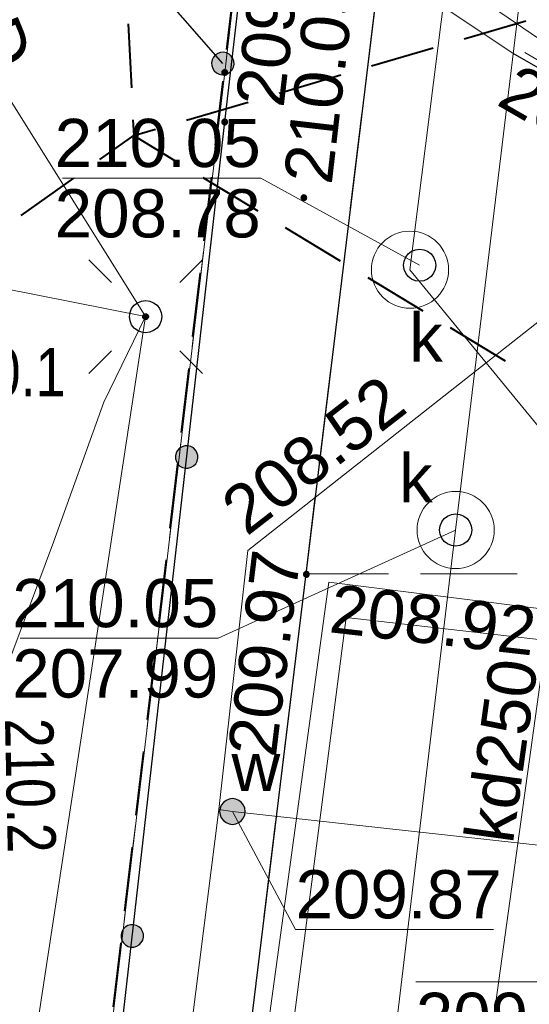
# Model space of a CAD drawing. Header units: metres. Extents: x 7419414 to 7419803, y 5549484 to 5549731.
# Tile 58 of 102: x 7419581 to 7419589, y 5549570 to 5549585. Entities that reach past the tile are written whole.
import ezdxf
from ezdxf.enums import TextEntityAlignment as Align

# ---------------------------------------------------------------- set-up
doc = ezdxf.new("R2010")
doc.units = ezdxf.units.M
doc.header["$MEASUREMENT"] = 0
doc.layers.get('0').update_dxf_attribs({"color": 250})
for name, color, linetype, lineweight in [('EGDE', 7, 'Continuous', 13), ('EGUG', 96, 'Continuous', 13), ('GUPPRZ_O', 7, 'Continuous', 13), ('LINIE ROZGRANICZAJĄCE MPZP', 212, 'Continuous', 0), ('OTKJ', 7, 'Continuous', 13), ('OTKK', 7, 'Continuous', 30), ('OTOO', 7, 'Continuous', 30), ('OTRS_O', 7, 'Continuous', 13), ('RTPW01', 250, 'Continuous', 0), ('SUCP', 212, 'Continuous', 13), ('SUEP', 1, 'Continuous', 13), ('SUEP_O', 1, 'Continuous', 13), ('SUKP', 36, 'Continuous', 13), ('SUKP_O', 36, 'Continuous', 13), ('SULO', 7, 'Continuous', 30), ('SUPK', 7, 'Continuous', 13), ('SUPW_O', 7, 'Continuous', 13), ('sutp', 250, 'Continuous', 0), ('SUWP', 5, 'Continuous', 13), ('SUWW_O', 5, 'Continuous', 13)]:
    doc.layers.add(name, color=color, linetype=linetype, lineweight=lineweight)
doc.styles.add('Arial', font='arial.ttf')

msp = doc.modelspace()

# ---------------------------------------------------------------- hatches: boundary and pattern name
at = {"linetype": 'Continuous'}
for points in [[(7419583.928, 5549584.115), (7419583.884, 5549584.124), (7419583.843, 5549584.145), (7419583.808, 5549584.175), (7419583.783, 5549584.213), (7419583.768, 5549584.256), (7419583.765, 5549584.302), (7419583.774, 5549584.346), (7419583.795, 5549584.387), (7419583.825, 5549584.422), (7419583.863, 5549584.447), (7419583.906, 5549584.462), (7419583.952, 5549584.465), (7419583.996, 5549584.456), (7419584.037, 5549584.435), (7419584.072, 5549584.405), (7419584.097, 5549584.367), (7419584.112, 5549584.324), (7419584.115, 5549584.278), (7419584.106, 5549584.234), (7419584.085, 5549584.193), (7419584.055, 5549584.158), (7419584.017, 5549584.133), (7419583.974, 5549584.118)], [(7419583.97, 5549584.105), (7419583.956, 5549584.107), (7419583.944, 5549584.114), (7419583.934, 5549584.124), (7419583.927, 5549584.136), (7419583.925, 5549584.15), (7419583.927, 5549584.164), (7419583.934, 5549584.176), (7419583.944, 5549584.186), (7419583.956, 5549584.193), (7419583.97, 5549584.195), (7419583.984, 5549584.193), (7419583.996, 5549584.186), (7419584.006, 5549584.176), (7419584.013, 5549584.164), (7419584.015, 5549584.15), (7419584.013, 5549584.136), (7419584.006, 5549584.124), (7419583.996, 5549584.114), (7419583.984, 5549584.107)], [(7419583.97, 5549583.335), (7419583.958, 5549583.337), (7419583.947, 5549583.341), (7419583.938, 5549583.348), (7419583.931, 5549583.357), (7419583.927, 5549583.368), (7419583.925, 5549583.38), (7419583.927, 5549583.392), (7419583.931, 5549583.402), (7419583.938, 5549583.412), (7419583.947, 5549583.419), (7419583.958, 5549583.423), (7419583.97, 5549583.425), (7419583.982, 5549583.423), (7419583.992, 5549583.419), (7419584.002, 5549583.412), (7419584.009, 5549583.402), (7419584.013, 5549583.392), (7419584.015, 5549583.38), (7419584.013, 5549583.368), (7419584.009, 5549583.357), (7419584.002, 5549583.348), (7419583.992, 5549583.341), (7419583.982, 5549583.337)], [(7419585.2, 5549582.155), (7419585.188, 5549582.157), (7419585.178, 5549582.161), (7419585.168, 5549582.168), (7419585.161, 5549582.178), (7419585.157, 5549582.188), (7419585.155, 5549582.2), (7419585.157, 5549582.212), (7419585.161, 5549582.223), (7419585.168, 5549582.232), (7419585.178, 5549582.239), (7419585.188, 5549582.243), (7419585.2, 5549582.245), (7419585.212, 5549582.243), (7419585.223, 5549582.239), (7419585.232, 5549582.232), (7419585.239, 5549582.223), (7419585.243, 5549582.212), (7419585.245, 5549582.2), (7419585.243, 5549582.188), (7419585.239, 5549582.178), (7419585.232, 5549582.168), (7419585.223, 5549582.161), (7419585.212, 5549582.157)], [(7419582.742, 5549580.305), (7419582.73, 5549580.306), (7419582.72, 5549580.31), (7419582.71, 5549580.316), (7419582.703, 5549580.324), (7419582.698, 5549580.334), (7419582.695, 5549580.344), (7419582.695, 5549580.356), (7419582.699, 5549580.368), (7419582.705, 5549580.379), (7419582.716, 5549580.388), (7419582.727, 5549580.393), (7419582.739, 5549580.395), (7419582.752, 5549580.393), (7419582.761, 5549580.39), (7419582.77, 5549580.383), (7419582.778, 5549580.374), (7419582.783, 5549580.363), (7419582.785, 5549580.351), (7419582.784, 5549580.342), (7419582.781, 5549580.331), (7419582.773, 5549580.32), (7419582.765, 5549580.312), (7419582.754, 5549580.307)], [(7419583.358, 5549577.992), (7419583.314, 5549578.003), (7419583.274, 5549578.025), (7419583.241, 5549578.057), (7419583.218, 5549578.096), (7419583.205, 5549578.14), (7419583.204, 5549578.186), (7419583.215, 5549578.23), (7419583.237, 5549578.27), (7419583.269, 5549578.303), (7419583.308, 5549578.327), (7419583.352, 5549578.339), (7419583.398, 5549578.34), (7419583.442, 5549578.329), (7419583.482, 5549578.307), (7419583.515, 5549578.275), (7419583.538, 5549578.236), (7419583.551, 5549578.192), (7419583.552, 5549578.146), (7419583.541, 5549578.102), (7419583.519, 5549578.062), (7419583.487, 5549578.029), (7419583.448, 5549578.006), (7419583.404, 5549577.993)], [(7419583.358, 5549577.992), (7419583.314, 5549578.003), (7419583.274, 5549578.025), (7419583.241, 5549578.057), (7419583.218, 5549578.096), (7419583.205, 5549578.14), (7419583.204, 5549578.186), (7419583.215, 5549578.23), (7419583.237, 5549578.27), (7419583.269, 5549578.303), (7419583.308, 5549578.327), (7419583.352, 5549578.339), (7419583.398, 5549578.34), (7419583.442, 5549578.329), (7419583.482, 5549578.307), (7419583.515, 5549578.275), (7419583.538, 5549578.236), (7419583.551, 5549578.192), (7419583.552, 5549578.146), (7419583.541, 5549578.102), (7419583.519, 5549578.062), (7419583.487, 5549578.029), (7419583.448, 5549578.006), (7419583.404, 5549577.993)], [(7419585.24, 5549576.295), (7419585.228, 5549576.297), (7419585.218, 5549576.301), (7419585.208, 5549576.308), (7419585.201, 5549576.317), (7419585.197, 5549576.328), (7419585.195, 5549576.34), (7419585.197, 5549576.352), (7419585.201, 5549576.362), (7419585.208, 5549576.372), (7419585.218, 5549576.379), (7419585.228, 5549576.383), (7419585.24, 5549576.385), (7419585.252, 5549576.383), (7419585.263, 5549576.379), (7419585.272, 5549576.372), (7419585.279, 5549576.362), (7419585.283, 5549576.352), (7419585.285, 5549576.34), (7419585.283, 5549576.328), (7419585.279, 5549576.317), (7419585.272, 5549576.308), (7419585.263, 5549576.301), (7419585.252, 5549576.297)], [(7419584.09, 5549572.45), (7419584.038, 5549572.457), (7419583.99, 5549572.477), (7419583.949, 5549572.509), (7419583.917, 5549572.55), (7419583.897, 5549572.598), (7419583.89, 5549572.65), (7419583.897, 5549572.702), (7419583.917, 5549572.75), (7419583.949, 5549572.791), (7419583.99, 5549572.823), (7419584.038, 5549572.843), (7419584.09, 5549572.85), (7419584.142, 5549572.843), (7419584.19, 5549572.823), (7419584.231, 5549572.791), (7419584.263, 5549572.75), (7419584.283, 5549572.702), (7419584.29, 5549572.65), (7419584.283, 5549572.598), (7419584.263, 5549572.55), (7419584.231, 5549572.509), (7419584.19, 5549572.477), (7419584.142, 5549572.457)], [(7419582.512, 5549570.54), (7419582.468, 5549570.551), (7419582.428, 5549570.573), (7419582.395, 5549570.605), (7419582.372, 5549570.644), (7419582.359, 5549570.688), (7419582.358, 5549570.734), (7419582.369, 5549570.778), (7419582.391, 5549570.818), (7419582.423, 5549570.851), (7419582.462, 5549570.874), (7419582.506, 5549570.887), (7419582.552, 5549570.888), (7419582.596, 5549570.877), (7419582.636, 5549570.855), (7419582.669, 5549570.823), (7419582.692, 5549570.784), (7419582.705, 5549570.74), (7419582.706, 5549570.694), (7419582.695, 5549570.65), (7419582.673, 5549570.61), (7419582.641, 5549570.577), (7419582.602, 5549570.553), (7419582.558, 5549570.541)], [(7419582.512, 5549570.54), (7419582.468, 5549570.551), (7419582.428, 5549570.573), (7419582.395, 5549570.605), (7419582.372, 5549570.644), (7419582.359, 5549570.688), (7419582.358, 5549570.734), (7419582.369, 5549570.778), (7419582.391, 5549570.818), (7419582.423, 5549570.851), (7419582.462, 5549570.874), (7419582.506, 5549570.887), (7419582.552, 5549570.888), (7419582.596, 5549570.877), (7419582.636, 5549570.855), (7419582.669, 5549570.823), (7419582.692, 5549570.784), (7419582.705, 5549570.74), (7419582.706, 5549570.694), (7419582.695, 5549570.65), (7419582.673, 5549570.61), (7419582.641, 5549570.577), (7419582.602, 5549570.553), (7419582.558, 5549570.541)]]:
    msp.add_hatch(color=0, dxfattribs=at).paths.add_polyline_path(points)

# ---------------------------------------------------------------- linework, layer by layer
at = {"color": 0, "linetype": 'Continuous'}
for p, q in [((7419581.856, 5549581.234), (7419582.21, 5549580.88)), ((7419583.624, 5549581.234), (7419583.27, 5549580.88)), ((7419581.856, 5549579.466), (7419582.21, 5549579.82)), ((7419583.624, 5549579.466), (7419583.27, 5549579.82))]:
    msp.add_line(p, q, dxfattribs=at)
at = {"color": 0, "linetype": 'Continuous', "flags": 128}
for points in [[(7419584.055, 5549584.158), (7419584.085, 5549584.193), (7419584.106, 5549584.234), (7419584.115, 5549584.278), (7419584.112, 5549584.324), (7419584.097, 5549584.367), (7419584.072, 5549584.405), (7419584.037, 5549584.435), (7419583.996, 5549584.456), (7419583.952, 5549584.465), (7419583.906, 5549584.462), (7419583.863, 5549584.447), (7419583.825, 5549584.422), (7419583.795, 5549584.387), (7419583.774, 5549584.346), (7419583.765, 5549584.302), (7419583.768, 5549584.256), (7419583.783, 5549584.213), (7419583.808, 5549584.175), (7419583.843, 5549584.145), (7419583.884, 5549584.124), (7419583.928, 5549584.115), (7419583.974, 5549584.118), (7419584.017, 5549584.133), (7419584.055, 5549584.158)], [(7419583.97, 5549584.105), (7419583.984, 5549584.107), (7419583.996, 5549584.114), (7419584.006, 5549584.124), (7419584.013, 5549584.136), (7419584.015, 5549584.15), (7419584.013, 5549584.164), (7419584.006, 5549584.176), (7419583.996, 5549584.186), (7419583.984, 5549584.193), (7419583.97, 5549584.195), (7419583.956, 5549584.193), (7419583.944, 5549584.186), (7419583.934, 5549584.176), (7419583.927, 5549584.164), (7419583.925, 5549584.15), (7419583.927, 5549584.136), (7419583.934, 5549584.124), (7419583.944, 5549584.114), (7419583.956, 5549584.107), (7419583.97, 5549584.105)], [(7419583.925, 5549583.38), (7419583.927, 5549583.368), (7419583.931, 5549583.357), (7419583.938, 5549583.348), (7419583.947, 5549583.341), (7419583.958, 5549583.337), (7419583.97, 5549583.335), (7419583.982, 5549583.337), (7419583.992, 5549583.341), (7419584.002, 5549583.348), (7419584.009, 5549583.357), (7419584.013, 5549583.368), (7419584.015, 5549583.38), (7419584.013, 5549583.392), (7419584.009, 5549583.402), (7419584.002, 5549583.412), (7419583.992, 5549583.419), (7419583.982, 5549583.423), (7419583.97, 5549583.425), (7419583.958, 5549583.423), (7419583.947, 5549583.419), (7419583.938, 5549583.412), (7419583.931, 5549583.402), (7419583.927, 5549583.392), (7419583.925, 5549583.38)], [(7419585.155, 5549582.2), (7419585.157, 5549582.188), (7419585.161, 5549582.178), (7419585.168, 5549582.168), (7419585.178, 5549582.161), (7419585.188, 5549582.157), (7419585.2, 5549582.155), (7419585.212, 5549582.157), (7419585.223, 5549582.161), (7419585.232, 5549582.168), (7419585.239, 5549582.178), (7419585.243, 5549582.188), (7419585.245, 5549582.2), (7419585.243, 5549582.212), (7419585.239, 5549582.223), (7419585.232, 5549582.232), (7419585.223, 5549582.239), (7419585.212, 5549582.243), (7419585.2, 5549582.245), (7419585.188, 5549582.243), (7419585.178, 5549582.239), (7419585.168, 5549582.232), (7419585.161, 5549582.223), (7419585.157, 5549582.212), (7419585.155, 5549582.2)], [(7419587, 5549581.4), (7419587.065, 5549581.391), (7419587.125, 5549581.367), (7419587.177, 5549581.327), (7419587.217, 5549581.275), (7419587.241, 5549581.215), (7419587.25, 5549581.15), (7419587.241, 5549581.085), (7419587.217, 5549581.025), (7419587.177, 5549580.973), (7419587.125, 5549580.933), (7419587.065, 5549580.909), (7419587, 5549580.9), (7419586.935, 5549580.909), (7419586.875, 5549580.933), (7419586.823, 5549580.973), (7419586.783, 5549581.025), (7419586.759, 5549581.085), (7419586.75, 5549581.15), (7419586.759, 5549581.215), (7419586.783, 5549581.275), (7419586.823, 5549581.327), (7419586.875, 5549581.367), (7419586.935, 5549581.391), (7419587, 5549581.4)], [(7419582.74, 5549580.6), (7419582.805, 5549580.591), (7419582.865, 5549580.567), (7419582.917, 5549580.527), (7419582.957, 5549580.475), (7419582.981, 5549580.415), (7419582.99, 5549580.35), (7419582.981, 5549580.285), (7419582.957, 5549580.225), (7419582.917, 5549580.173), (7419582.865, 5549580.133), (7419582.805, 5549580.109), (7419582.74, 5549580.1), (7419582.675, 5549580.109), (7419582.615, 5549580.133), (7419582.563, 5549580.173), (7419582.523, 5549580.225), (7419582.499, 5549580.285), (7419582.49, 5549580.35), (7419582.499, 5549580.415), (7419582.523, 5549580.475), (7419582.563, 5549580.527), (7419582.615, 5549580.567), (7419582.675, 5549580.591), (7419582.74, 5549580.6)], [(7419582.739, 5549580.395), (7419582.752, 5549580.393), (7419582.761, 5549580.39), (7419582.77, 5549580.383), (7419582.778, 5549580.374), (7419582.783, 5549580.363), (7419582.785, 5549580.351), (7419582.784, 5549580.342), (7419582.781, 5549580.331), (7419582.773, 5549580.32), (7419582.765, 5549580.312), (7419582.754, 5549580.307), (7419582.742, 5549580.305), (7419582.73, 5549580.306), (7419582.72, 5549580.31), (7419582.71, 5549580.316), (7419582.703, 5549580.324), (7419582.698, 5549580.334), (7419582.695, 5549580.344), (7419582.695, 5549580.356), (7419582.699, 5549580.368), (7419582.705, 5549580.379), (7419582.716, 5549580.388), (7419582.727, 5549580.393), (7419582.739, 5549580.395)], [(7419583.358, 5549577.992), (7419583.404, 5549577.993), (7419583.448, 5549578.006), (7419583.487, 5549578.029), (7419583.519, 5549578.062), (7419583.541, 5549578.102), (7419583.552, 5549578.146), (7419583.551, 5549578.192), (7419583.538, 5549578.236), (7419583.515, 5549578.275), (7419583.482, 5549578.307), (7419583.442, 5549578.329), (7419583.398, 5549578.34), (7419583.352, 5549578.339), (7419583.308, 5549578.327), (7419583.269, 5549578.303), (7419583.237, 5549578.27), (7419583.215, 5549578.23), (7419583.204, 5549578.186), (7419583.205, 5549578.14), (7419583.218, 5549578.096), (7419583.241, 5549578.057), (7419583.274, 5549578.025), (7419583.314, 5549578.003), (7419583.358, 5549577.992)], [(7419583.358, 5549577.992), (7419583.404, 5549577.993), (7419583.448, 5549578.006), (7419583.487, 5549578.029), (7419583.519, 5549578.062), (7419583.541, 5549578.102), (7419583.552, 5549578.146), (7419583.551, 5549578.192), (7419583.538, 5549578.236), (7419583.515, 5549578.275), (7419583.482, 5549578.307), (7419583.442, 5549578.329), (7419583.398, 5549578.34), (7419583.352, 5549578.339), (7419583.308, 5549578.327), (7419583.269, 5549578.303), (7419583.237, 5549578.27), (7419583.215, 5549578.23), (7419583.204, 5549578.186), (7419583.205, 5549578.14), (7419583.218, 5549578.096), (7419583.241, 5549578.057), (7419583.274, 5549578.025), (7419583.314, 5549578.003), (7419583.358, 5549577.992)], [(7419587.56, 5549577.28), (7419587.625, 5549577.271), (7419587.685, 5549577.247), (7419587.737, 5549577.207), (7419587.777, 5549577.155), (7419587.801, 5549577.095), (7419587.81, 5549577.03), (7419587.801, 5549576.965), (7419587.777, 5549576.905), (7419587.737, 5549576.853), (7419587.685, 5549576.813), (7419587.625, 5549576.789), (7419587.56, 5549576.78), (7419587.495, 5549576.789), (7419587.435, 5549576.813), (7419587.383, 5549576.853), (7419587.343, 5549576.905), (7419587.319, 5549576.965), (7419587.31, 5549577.03), (7419587.319, 5549577.095), (7419587.343, 5549577.155), (7419587.383, 5549577.207), (7419587.435, 5549577.247), (7419587.495, 5549577.271), (7419587.56, 5549577.28)], [(7419585.195, 5549576.34), (7419585.197, 5549576.328), (7419585.201, 5549576.317), (7419585.208, 5549576.308), (7419585.218, 5549576.301), (7419585.228, 5549576.297), (7419585.24, 5549576.295), (7419585.252, 5549576.297), (7419585.263, 5549576.301), (7419585.272, 5549576.308), (7419585.279, 5549576.317), (7419585.283, 5549576.328), (7419585.285, 5549576.34), (7419585.283, 5549576.352), (7419585.279, 5549576.362), (7419585.272, 5549576.372), (7419585.263, 5549576.379), (7419585.252, 5549576.383), (7419585.24, 5549576.385), (7419585.228, 5549576.383), (7419585.218, 5549576.379), (7419585.208, 5549576.372), (7419585.201, 5549576.362), (7419585.197, 5549576.352), (7419585.195, 5549576.34)], [(7419583.89, 5549572.65), (7419583.897, 5549572.598), (7419583.917, 5549572.55), (7419583.949, 5549572.509), (7419583.99, 5549572.477), (7419584.038, 5549572.457), (7419584.09, 5549572.45), (7419584.142, 5549572.457), (7419584.19, 5549572.477), (7419584.231, 5549572.509), (7419584.263, 5549572.55), (7419584.283, 5549572.598), (7419584.29, 5549572.65), (7419584.283, 5549572.702), (7419584.263, 5549572.75), (7419584.231, 5549572.791), (7419584.19, 5549572.823), (7419584.142, 5549572.843), (7419584.09, 5549572.85), (7419584.038, 5549572.843), (7419583.99, 5549572.823), (7419583.949, 5549572.791), (7419583.917, 5549572.75), (7419583.897, 5549572.702), (7419583.89, 5549572.65)], [(7419582.512, 5549570.54), (7419582.558, 5549570.541), (7419582.602, 5549570.553), (7419582.641, 5549570.577), (7419582.673, 5549570.61), (7419582.695, 5549570.65), (7419582.706, 5549570.694), (7419582.705, 5549570.74), (7419582.692, 5549570.784), (7419582.669, 5549570.823), (7419582.636, 5549570.855), (7419582.596, 5549570.877), (7419582.552, 5549570.888), (7419582.506, 5549570.887), (7419582.462, 5549570.874), (7419582.423, 5549570.851), (7419582.391, 5549570.818), (7419582.369, 5549570.778), (7419582.358, 5549570.734), (7419582.359, 5549570.688), (7419582.372, 5549570.644), (7419582.395, 5549570.605), (7419582.428, 5549570.573), (7419582.468, 5549570.551), (7419582.512, 5549570.54)], [(7419582.512, 5549570.54), (7419582.558, 5549570.541), (7419582.602, 5549570.553), (7419582.641, 5549570.577), (7419582.673, 5549570.61), (7419582.695, 5549570.65), (7419582.706, 5549570.694), (7419582.705, 5549570.74), (7419582.692, 5549570.784), (7419582.669, 5549570.823), (7419582.636, 5549570.855), (7419582.596, 5549570.877), (7419582.552, 5549570.888), (7419582.506, 5549570.887), (7419582.462, 5549570.874), (7419582.423, 5549570.851), (7419582.391, 5549570.818), (7419582.369, 5549570.778), (7419582.358, 5549570.734), (7419582.359, 5549570.688), (7419582.372, 5549570.644), (7419582.395, 5549570.605), (7419582.428, 5549570.573), (7419582.468, 5549570.551), (7419582.512, 5549570.54)]]:
    msp.add_lwpolyline(points, close=True, dxfattribs=at)
at = {"layer": 'EGDE', "color": 250, "linetype": 'Continuous', "lineweight": 0, "flags": 128}
msp.add_lwpolyline([(7419584.48, 5549588.54), (7419590.93, 5549644.33), (7419562.5, 5549640.55), (7419548.95, 5549525.8), (7419576.9, 5549524.47), (7419583.97, 5549584.15), (7419584.48, 5549588.54)], close=True, dxfattribs=at)
msp.add_lwpolyline([(7419614.422, 5549585.169), (7419584.48, 5549588.54), (7419583.97, 5549584.15), (7419576.9, 5549524.47), (7419548.95, 5549525.8), (7419545.1, 5549496.74), (7419545.083, 5549495.993)], dxfattribs=at)
at = {"layer": 'EGUG', "color": 96, "linetype": 'Continuous', "lineweight": 13}
for p, q in [((7419583.97, 5549584.15), (7419584.023, 5549584.607)), ((7419584.023, 5549584.607), (7419583.97, 5549584.15)), ((7419583.935, 5549583.853), (7419583.97, 5549584.15)), ((7419583.97, 5549584.15), (7419583.935, 5549583.853)), ((7419583.817, 5549582.86), (7419583.876, 5549583.357)), ((7419583.876, 5549583.357), (7419583.817, 5549582.86)), ((7419583.7, 5549581.867), (7419583.758, 5549582.364)), ((7419583.758, 5549582.364), (7419583.7, 5549581.867)), ((7419583.582, 5549580.874), (7419583.641, 5549581.371)), ((7419583.641, 5549581.371), (7419583.582, 5549580.874)), ((7419583.464, 5549579.881), (7419583.523, 5549580.378)), ((7419583.523, 5549580.378), (7419583.464, 5549579.881)), ((7419583.347, 5549578.888), (7419583.405, 5549579.385)), ((7419583.405, 5549579.385), (7419583.347, 5549578.888)), ((7419583.229, 5549577.895), (7419583.288, 5549578.392)), ((7419583.288, 5549578.392), (7419583.229, 5549577.895)), ((7419583.111, 5549576.902), (7419583.17, 5549577.399)), ((7419583.17, 5549577.399), (7419583.111, 5549576.902)), ((7419582.994, 5549575.909), (7419583.053, 5549576.405)), ((7419583.053, 5549576.405), (7419582.994, 5549575.909)), ((7419582.876, 5549574.916), (7419582.935, 5549575.412)), ((7419582.935, 5549575.412), (7419582.876, 5549574.916)), ((7419582.758, 5549573.923), (7419582.817, 5549574.419)), ((7419582.817, 5549574.419), (7419582.758, 5549573.923)), ((7419582.641, 5549572.93), (7419582.7, 5549573.426)), ((7419582.7, 5549573.426), (7419582.641, 5549572.93)), ((7419582.523, 5549571.937), (7419582.582, 5549572.433)), ((7419582.582, 5549572.433), (7419582.523, 5549571.937)), ((7419582.406, 5549570.944), (7419582.464, 5549571.44)), ((7419582.464, 5549571.44), (7419582.406, 5549570.944)), ((7419582.288, 5549569.951), (7419582.347, 5549570.447)), ((7419582.347, 5549570.447), (7419582.288, 5549569.951))]:
    msp.add_line(p, q, dxfattribs=at)
at = {"layer": 'GUPPRZ_O', "color": 1, "linetype": 'Continuous', "lineweight": 13}
msp.add_line((7419588.635, 5549584.459), (7419591.303, 5549582.921), dxfattribs=at)
at = {"layer": 'GUPPRZ_O', "color": 36, "linetype": 'Continuous', "lineweight": 13, "flags": 128}
for points in [[(7419587, 5549581.15), (7419584.53, 5549582.506), (7419581.45, 5549582.506)], [(7419587.56, 5549577.03), (7419583.87, 5549575.346), (7419580.79, 5549575.346)]]:
    msp.add_lwpolyline(points, dxfattribs=at)
at = {"layer": 'GUPPRZ_O', "color": 5, "linetype": 'Continuous', "lineweight": 13, "flags": 128}
msp.add_lwpolyline([(7419584.09, 5549572.65), (7419585.07, 5549570.815), (7419588.15, 5549570.815)], dxfattribs=at)
at = {"layer": 'GUPPRZ_O', "color": 212, "linetype": 'Continuous', "lineweight": 13, "flags": 128}
msp.add_lwpolyline([(7419591.11, 5549572.15), (7419590.02, 5549570.002), (7419586.94, 5549570.002)], dxfattribs=at)
at = {"layer": 'LINIE ROZGRANICZAJĄCE MPZP', "color": 212, "linetype": 'Continuous', "lineweight": 40}
for p, q in [((7419584.003, 5549584.509), (7419584.121, 5549585.502)), ((7419583.827, 5549583.019), (7419583.944, 5549584.012)), ((7419583.651, 5549581.529), (7419583.768, 5549582.523)), ((7419583.474, 5549580.04), (7419583.592, 5549581.033)), ((7419583.298, 5549578.55), (7419583.416, 5549579.543)), ((7419583.122, 5549577.061), (7419583.239, 5549578.054)), ((7419582.946, 5549575.571), (7419583.063, 5549576.564)), ((7419582.769, 5549574.081), (7419582.887, 5549575.074)), ((7419582.593, 5549572.592), (7419582.711, 5549573.585)), ((7419582.417, 5549571.102), (7419582.534, 5549572.095)), ((7419582.241, 5549569.613), (7419582.358, 5549570.606))]:
    msp.add_line(p, q, dxfattribs=at)
at = {"layer": 'LINIE ROZGRANICZAJĄCE MPZP', "color": 1, "linetype": 'Continuous', "lineweight": 40}
for p, q in [((7419587.693, 5549584.673), (7419588.653, 5549584.953)), ((7419586.254, 5549584.251), (7419587.213, 5549584.532)), ((7419584.814, 5549583.83), (7419585.774, 5549584.111)), ((7419583.374, 5549583.409), (7419584.334, 5549583.69)), ((7419580.807, 5549581.924), (7419581.622, 5549582.504))]:
    msp.add_line(p, q, dxfattribs=at)
at = {"layer": 'LINIE ROZGRANICZAJĄCE MPZP', "color": 30, "linetype": 'Continuous', "lineweight": 40}
for p, q in [((7419582.471, 5549584.909), (7419582.519, 5549583.911)), ((7419583.63, 5549582.516), (7419584.484, 5549581.997)), ((7419584.912, 5549581.738), (7419585.767, 5549581.219)), ((7419586.194, 5549580.959), (7419587.049, 5549580.44)), ((7419587.476, 5549580.181), (7419588.331, 5549579.662))]:
    msp.add_line(p, q, dxfattribs=at)
at = {"layer": 'LINIE ROZGRANICZAJĄCE MPZP', "color": 30, "linetype": 'Continuous', "lineweight": 40, "flags": 128}
msp.add_lwpolyline([(7419582.543, 5549583.411), (7419582.555, 5549583.169), (7419583.202, 5549582.776)], dxfattribs=at)
at = {"layer": 'LINIE ROZGRANICZAJĄCE MPZP', "color": 1, "linetype": 'Continuous', "lineweight": 40, "flags": 128}
msp.add_lwpolyline([(7419582.029, 5549582.794), (7419582.555, 5549583.169), (7419582.894, 5549583.269)], dxfattribs=at)
at = {"layer": 'OTKJ', "color": 250, "linetype": 'Continuous', "lineweight": 13}
for p, q in [((7419586.163, 5549584.02), (7419586.344, 5549585.509)), ((7419585.921, 5549582.035), (7419586.103, 5549583.524)), ((7419585.68, 5549580.049), (7419585.861, 5549581.538)), ((7419585.438, 5549578.064), (7419585.62, 5549579.553)), ((7419585.23, 5549576.35), (7419585.378, 5549577.568)), ((7419585.063, 5549574.979), (7419585.23, 5549576.35)), ((7419586.515, 5549576.35), (7419585.23, 5549576.35)), ((7419585.23, 5549576.35), (7419586.515, 5549576.35)), ((7419588.515, 5549576.35), (7419587.015, 5549576.35)), ((7419587.015, 5549576.35), (7419588.515, 5549576.35)), ((7419584.822, 5549572.994), (7419585.003, 5549574.483)), ((7419584.58, 5549571.008), (7419584.761, 5549572.497)), ((7419584.339, 5549569.023), (7419584.52, 5549570.512))]:
    msp.add_line(p, q, dxfattribs=at)
at = {"layer": 'OTKK', "color": 250, "linetype": 'Continuous', "lineweight": 30, "flags": 128}
msp.add_lwpolyline([(7419590.37, 5549618.39), (7419587.76, 5549597.15), (7419585.23, 5549576.35), (7419583.87, 5549565.17), (7419581.63, 5549546.51), (7419579.61, 5549529.93), (7419579.7, 5549526.6), (7419580.83, 5549522.1), (7419581.7, 5549519.98), (7419582.06, 5549519.17), (7419586.17, 5549509.34), (7419587.79, 5549506.26), (7419589.72, 5549503.95), (7419591.64, 5549502), (7419592.17, 5549508.76), (7419591.86, 5549509.38), (7419590.48, 5549512.11), (7419587.45, 5549519.31), (7419586.24, 5549522.18), (7419588.79, 5549522.22), (7419591.57, 5549545.19), (7419592.52, 5549553.02), (7419587.56, 5549553.61)], dxfattribs=at)
at = {"layer": 'OTOO', "color": 250, "linetype": 'Continuous', "lineweight": 30, "flags": 128}
for points in [[(7419577.24, 5549524.39), (7419579.86, 5549547.34), (7419581.94, 5549565.5), (7419583.97, 5549583.38), (7419586.18, 5549602.37), (7419588.48, 5549621.66), (7419591.01, 5549644.3)], [(7419583.94, 5549584.29), (7419580.13, 5549588.64), (7419580.26, 5549589.81)]]:
    msp.add_lwpolyline(points, dxfattribs=at)
at = {"layer": 'SUCP', "color": 212, "linetype": 'Continuous', "lineweight": 13, "flags": 128}
for points in [[(7419585.01, 5549526.58), (7419584.66, 5549527.12), (7419583.94, 5549528.22), (7419580.47, 5549528.62), (7419581.45, 5549540.34), (7419582.67, 5549552.25), (7419583.94, 5549564.17), (7419585.59, 5549576.22), (7419590.84, 5549575.56)], [(7419585.56, 5549526.54), (7419585.19, 5549527.05), (7419584.21, 5549528.6), (7419580.85, 5549528.95), (7419581.78, 5549539.82), (7419582.97, 5549551.74), (7419584.3, 5549563.65), (7419585.86, 5549575.67), (7419590.888, 5549575.093)]]:
    msp.add_lwpolyline(points, dxfattribs=at)
at = {"layer": 'SUEP', "color": 1, "linetype": 'Continuous', "lineweight": 13, "flags": 128}
for points in [[(7419582.74, 5549580.35), (7419578.19, 5549587.64), (7419582.5, 5549600.12), (7419585.08, 5549617.71), (7419580.66, 5549625.73), (7419577.85, 5549629.57), (7419572.8, 5549635.4), (7419565.07, 5549638.29), (7419559.22, 5549639.88), (7419509.84, 5549633.42), (7419497.38, 5549630.51)], [(7419591.77, 5549565.02), (7419592.53, 5549566.25), (7419599.62, 5549572.38), (7419600.31, 5549575.11), (7419598.81, 5549578.08), (7419595.41, 5549580.44), (7419588.45, 5549584.45), (7419586.5, 5549585.75), (7419586.12, 5549587.44), (7419586.38, 5549593.39), (7419586.83, 5549596.8), (7419588.33, 5549611.33)], [(7419582.09, 5549579.02), (7419581.31, 5549576.84), (7419580.28, 5549574.1), (7419578.32, 5549572.95), (7419575.78, 5549571.49), (7419572.48, 5549571.29), (7419571.12, 5549571.25), (7419567.98, 5549572.02), (7419565.97, 5549572.54), (7419565, 5549572.8), (7419563.73, 5549574.66), (7419565.29, 5549576.94), (7419566.52, 5549578.83), (7419567.71, 5549580.61), (7419568.68, 5549582.11), (7419569.29, 5549583.02), (7419582.74, 5549580.35)], [(7419582.09, 5549579.02), (7419582.74, 5549580.35), (7419578.11, 5549550.04), (7419575.92, 5549536.71), (7419574.77, 5549527.23), (7419576.23, 5549525.16), (7419572.4, 5549524.92), (7419561.76, 5549525.57), (7419523.01, 5549528.33), (7419517.32, 5549530.65), (7419514.73, 5549530.14)]]:
    msp.add_lwpolyline(points, dxfattribs=at)
at = {"layer": 'SUKP', "color": 36, "linetype": 'Continuous', "lineweight": 13}
msp.add_line((7419589.34, 5549578.04), (7419587.29, 5549563.23), dxfattribs=at)
at = {"layer": 'SUKP', "color": 36, "linetype": 'Continuous', "lineweight": 13, "flags": 128}
for points in [[(7419589.34, 5549578.04), (7419586.85, 5549581.08), (7419588.8, 5549596.56)], [(7419589.55, 5549593.48), (7419587.56, 5549577.03), (7419584.9, 5549554.76)]]:
    msp.add_lwpolyline(points, dxfattribs=at)
at = {"layer": 'SULO', "color": 250, "linetype": 'Continuous', "lineweight": 30}
msp.add_line((7419588.45, 5549584.45), (7419595.41, 5549580.44), dxfattribs=at)
at = {"layer": 'SUPK', "color": 36, "linetype": 'Continuous', "lineweight": 13, "flags": 128}
for points in [[(7419586.85, 5549580.48, -1), (7419586.85, 5549581.68, -1), (7419586.85, 5549580.48)], [(7419587.56, 5549576.43, -1), (7419587.56, 5549577.63, -1), (7419587.56, 5549576.43)]]:
    msp.add_lwpolyline(points, format="xyb", dxfattribs=at)
at = {"layer": 'sutp', "color": 30, "linetype": 'Continuous', "lineweight": 13, "flags": 128}
msp.add_lwpolyline([(7419623.354, 5549661.133), (7419617.48, 5549660.33), (7419614.14, 5549659.5), (7419612.59, 5549658.16), (7419611.21, 5549652.74), (7419610.01, 5549649.76), (7419608.52, 5549647.43), (7419606.48, 5549646.06), (7419601.54, 5549644.31), (7419593.02, 5549640.23), (7419592.05, 5549638.95), (7419590.7, 5549626.86), (7419588.77, 5549611.69), (7419587.23, 5549597.13), (7419586.7, 5549592.96), (7419586.37, 5549587.83), (7419586.93, 5549585.99), (7419589.09, 5549584.51), (7419595.52, 5549580.73), (7419599.16, 5549578.09), (7419600.51, 5549575.14), (7419599.84, 5549572.01), (7419592.98, 5549565.91), (7419591.77, 5549565.02)], dxfattribs=at)
at = {"layer": 'SUWP', "color": 5, "linetype": 'Continuous', "lineweight": 13, "flags": 128}
for points in [[(7419597.28, 5549637.81), (7419595.6, 5549624.29), (7419590.52, 5549581.59), (7419584.33, 5549576.71), (7419583.88, 5549572.68)], [(7419583.88, 5549572.68), (7419581.55, 5549554.25), (7419579.91, 5549541.44), (7419578.58, 5549529.72), (7419578.5, 5549529.43), (7419578.3, 5549526.36), (7419578.88, 5549524.52)], [(7419611.3, 5549569.65), (7419584.09, 5549572.65), (7419583.88, 5549572.68)]]:
    msp.add_lwpolyline(points, dxfattribs=at)

# ---------------------------------------------------------------- texts
at = {"layer": 'GUPPRZ_O', "color": 1, "linetype": 'Continuous', "lineweight": 0, "style": 'Arial'}
msp.add_text('207.09', height=0.75, rotation=330.051, dxfattribs=at).set_placement((7419588.174, 5549583.659))
at = {"layer": 'GUPPRZ_O', "color": 36, "linetype": 'Continuous', "lineweight": 0, "style": 'Arial'}
for s, p in [('210.05', (7419584.53, 5549582.678)), ('208.78', (7419584.53, 5549581.583)), ('210.05', (7419583.87, 5549575.518)), ('207.99', (7419583.87, 5549574.423))]:
    msp.add_text(s, height=0.75, dxfattribs=at).set_placement(p, align=Align.RIGHT)
at = {"layer": 'GUPPRZ_O', "color": 5, "linetype": 'Continuous', "lineweight": 0, "style": 'Arial'}
msp.add_text('208.52', height=0.75, rotation=37.771, dxfattribs=at).set_placement((7419584.311, 5549576.923))
at = {"layer": 'GUPPRZ_O', "color": 212, "linetype": 'Continuous', "lineweight": 0, "style": 'Arial'}
msp.add_text('208.92', height=0.75, rotation=353.4502, dxfattribs=at).set_placement((7419585.576, 5549575.442))
at = {"layer": 'GUPPRZ_O', "color": 5, "linetype": 'Continuous', "lineweight": 0, "style": 'Arial'}
msp.add_text('209.87', height=0.75, dxfattribs=at).set_placement((7419585.07, 5549570.987))
at = {"layer": 'GUPPRZ_O', "color": 212, "linetype": 'Continuous', "lineweight": 0, "style": 'Arial'}
msp.add_text('209.14', height=0.75, dxfattribs=at).set_placement((7419586.94, 5549569.08))
at = {"layer": 'OTRS_O', "color": 250, "linetype": 'Continuous', "lineweight": 0, "style": 'Arial'}
for s, rotation, p in [('209.95', 83.3619, (7419584.884, 5549583.589)), ('210.09', 83.3619, (7419585.631, 5549582.391)), ('209.97', 83.0643, (7419584.762, 5549573.477))]:
    msp.add_text(s, height=0.75, rotation=rotation, dxfattribs=at).set_placement(p)
at = {"layer": 'RTPW01', "color": 250, "linetype": 'Continuous', "lineweight": 13, "style": 'Arial', "width": 0.8}
msp.add_text('210.1', height=0.75, dxfattribs=at).set_placement((7419579.398, 5549579.112))
at = {"layer": 'RTPW01', "color": 141, "linetype": 'Continuous', "lineweight": 13, "style": 'Arial', "width": 0.8}
msp.add_text('210.2', height=0.75, rotation=271.223, dxfattribs=at).set_placement((7419580.553, 5549574.096))
at = {"layer": 'SUEP_O', "color": 1, "linetype": 'Continuous', "lineweight": 0, "style": 'Arial'}
msp.add_text('eND', height=0.75, rotation=292.397, dxfattribs=at).set_placement((7419579.516, 5549586.046))
at = {"layer": 'SUKP_O', "color": 36, "linetype": 'Continuous', "lineweight": 0, "style": 'Arial'}
msp.add_text('kd250', height=0.75, rotation=82.1192, dxfattribs=at).set_placement((7419588.644, 5549573.546), align=Align.CENTER)
at = {"layer": 'SUPW_O', "color": 250, "linetype": 'Continuous', "lineweight": 0, "style": 'Arial'}
for p in [(7419587.36, 5549579.651), (7419587.203, 5549577.462)]:
    msp.add_text('k', height=0.75, dxfattribs=at).set_placement(p, align=Align.RIGHT)
at = {"layer": 'SUWW_O', "color": 5, "linetype": 'Continuous', "lineweight": 0, "style": 'Arial'}
msp.add_text('w', height=0.75, dxfattribs=at).set_placement((7419584.832, 5549572.968), align=Align.RIGHT)

doc.saveas('drawing.dxf')
